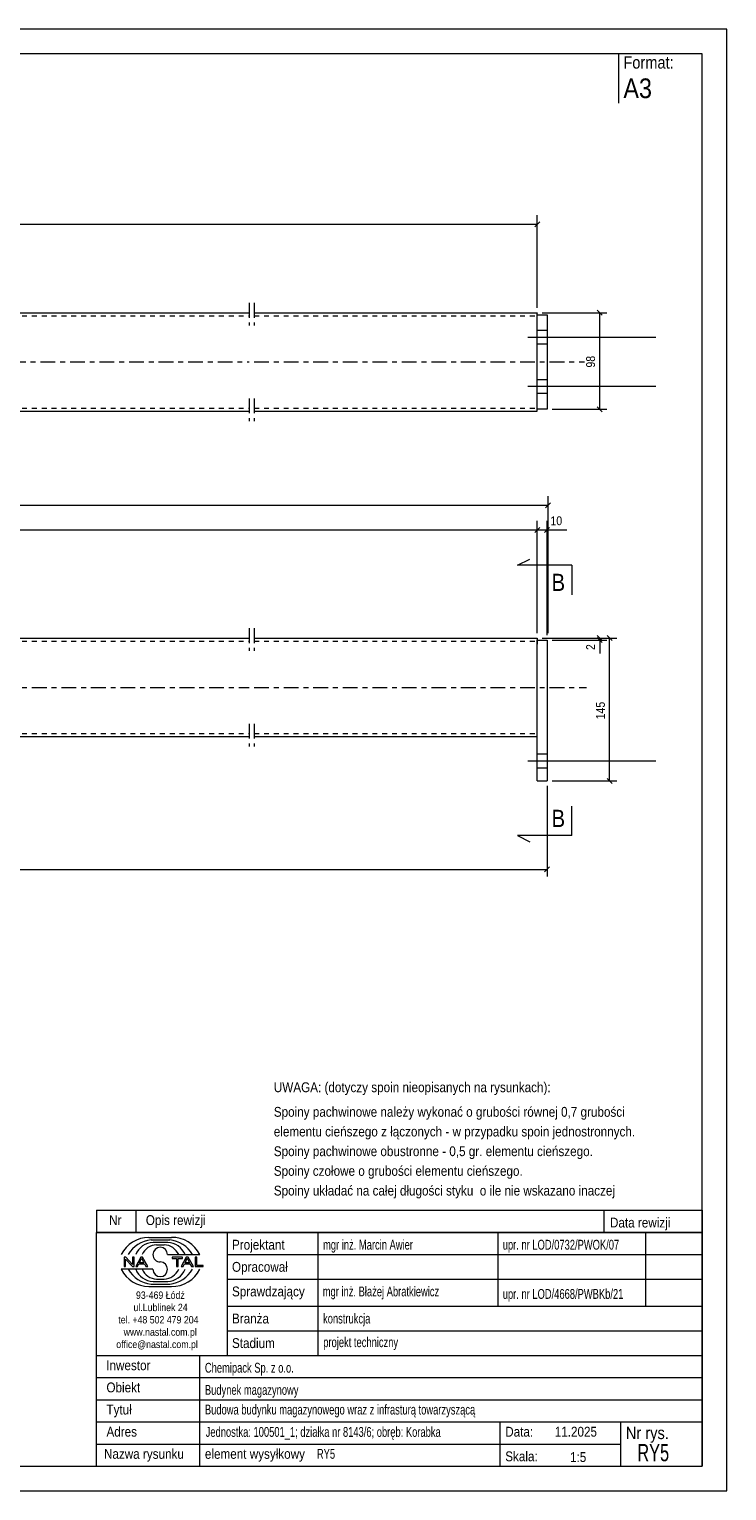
# Model space of a CAD drawing. Header units: millimetres. Extents: x 0 to 420, y 0 to 297.
# Tile 2 of 2: x 278 to 420, y 0 to 297. Entities that reach past the tile are written whole.
import ezdxf

# ---------------------------------------------------------------- set-up
doc = ezdxf.new("R2010")
doc.units = ezdxf.units.MM
for name, pattern in [('XKITLINE00', [0]), ('XKITLINE01', [4, 1, -1, 1, -1]), ('XKITLINE03', [6, 3, -1, 1, -1])]:
    doc.linetypes.add(name, pattern=pattern)
for name, color, linetype, lineweight in [('Arkusz rysunku', 3, 'Continuous', 0), ('Element', 2, 'Continuous', 0), ('Inny typ obiektu', 7, 'Continuous', 0), ('Przekrój', 7, 'Continuous', 0), ('Wymiar', 4, 'Continuous', 0), ('Śruba', 3, 'Continuous', 0)]:
    doc.layers.add(name, color=color, linetype=linetype, lineweight=lineweight)
doc.styles.add('ARIAL', font='ARIAL.TTF')

msp = doc.modelspace()

# ---------------------------------------------------------------- linework, layer by layer
at = {"layer": 'Arkusz rysunku', "linetype": 'XKITLINE00', "lineweight": 0}
for p, q in [((420, 297), (0, 297)), ((420, 297), (415, 297)), ((420, 0), (420, 297)), ((415, 292), (5, 292)), ((415, 5), (415, 292)), ((5, 5), (415, 5)), ((0, 0), (420, 0))]:
    msp.add_line(p, q, dxfattribs=at)
at = {"layer": 'Element', "linetype": 'XKITLINE03', "lineweight": 0}
for p, q in [((323.01, 241.38), (323.01, 236.78)), ((324.02, 241.38), (324.02, 236.78)), ((274.6, 229.38), (323.01, 229.38)), ((324.01, 229.38), (391.08, 229.38)), ((323.01, 221.98), (323.01, 217.38)), ((324.02, 221.98), (324.02, 217.38)), ((323.01, 175.26), (323.01, 170.66)), ((324.02, 175.26), (324.02, 170.66)), ((206.86, 163.26), (323.01, 163.26)), ((324.01, 163.26), (391.51, 163.26)), ((323.01, 155.86), (323.01, 151.26)), ((324.02, 155.86), (324.02, 151.26))]:
    msp.add_line(p, q, dxfattribs=at)
at = {"layer": 'Element', "linetype": 'XKITLINE00', "lineweight": 0}
for p, q in [((206.86, 239.38), (323.01, 239.38)), ((324.01, 239.38), (381.51, 239.38)), ((381.51, 239.29), (381.51, 239.38)), ((381.51, 219.38), (381.51, 239.29)), ((381.51, 238.98), (383.51, 238.98)), ((383.51, 238.98), (383.51, 219.78)), ((383.51, 219.78), (381.51, 219.78)), ((206.86, 219.38), (323.01, 219.38)), ((324.01, 219.38), (381.51, 219.38)), ((206.86, 173.26), (323.01, 173.26)), ((324.01, 173.26), (381.51, 173.26)), ((381.51, 173.26), (381.51, 173.17)), ((381.51, 173.17), (381.51, 172.06)), ((381.51, 172.86), (383.51, 172.86)), ((383.51, 172.86), (383.51, 172.86)), ((383.51, 172.86), (383.51, 144.26)), ((381.51, 153.58), (381.51, 172.06)), ((206.86, 153.26), (323.01, 153.26)), ((324.01, 153.26), (381.51, 153.26)), ((381.51, 144.26), (381.51, 153.58)), ((381.51, 144.26), (381.51, 144.26)), ((381.51, 144.26), (383.51, 144.26)), ((383.51, 144.26), (383.51, 144.26))]:
    msp.add_line(p, q, dxfattribs=at)
at = {"layer": 'Element', "linetype": 'XKITLINE01', "lineweight": 0}
for p, q in [((206.86, 238.78), (323.01, 238.78)), ((324.01, 238.78), (381.51, 238.78)), ((381.51, 239.38), (381.51, 239.29)), ((381.51, 219.78), (381.51, 238.98)), ((206.86, 219.98), (323.01, 219.98)), ((324.01, 219.98), (381.51, 219.98)), ((206.86, 172.66), (323.01, 172.66)), ((324.01, 172.66), (381.51, 172.66)), ((381.51, 173.26), (381.51, 173.26)), ((381.51, 172.06), (381.51, 172.91)), ((381.51, 144.26), (381.51, 172.86)), ((381.51, 153.58), (381.51, 172.86)), ((381.51, 172.86), (381.51, 172.86)), ((383.51, 172.86), (383.51, 144.26)), ((206.86, 153.86), (323.01, 153.86)), ((324.01, 153.86), (381.51, 153.86)), ((381.51, 154.04), (381.51, 154.23)), ((381.51, 153.91), (381.51, 154.04)), ((381.51, 153.86), (381.51, 153.91)), ((381.51, 153.26), (381.51, 153.58))]:
    msp.add_line(p, q, dxfattribs=at)
at = {"layer": 'Inny typ obiektu', "linetype": 'XKITLINE00', "lineweight": 0}
for p, q in [((398, 292), (398, 282)), ((292, 57), (292, 52.5)), ((292, 57), (415, 57)), ((300, 57), (300, 52.5)), ((395, 57), (395, 52.5)), ((415, 57), (415, 52.5)), ((415, 52.5), (292, 52.5)), ((292, 5), (292, 52.5)), ((292, 52.5), (415, 52.5)), ((302.62, 51.49), (307.23, 51.5)), ((303.07, 50.99), (306.86, 51)), ((303.46, 50.49), (306.45, 50.49)), ((318.5, 52.5), (318.5, 27.5)), ((337, 27.5), (337, 52.5)), ((373.5, 52.5), (373.5, 37.5)), ((403.5, 52.5), (403.5, 37.5)), ((415, 52.5), (415, 5)), ((304.2, 49.98), (305.73, 49.99)), ((306.42, 47.99), (312.98, 47.99)), ((318.5, 48), (415, 48)), ((303.43, 45.01), (297, 45.01)), ((297.93, 47.44), (297.57, 47.44)), ((297.57, 47.44), (297.57, 45.56)), ((297.57, 45.56), (297.9, 45.56)), ((297.9, 47.04), (299.29, 45.56)), ((297.9, 45.56), (297.9, 47.04)), ((299.31, 45.96), (297.93, 47.44)), ((299.29, 45.56), (299.65, 45.56)), ((299.65, 47.44), (299.31, 47.44)), ((299.31, 47.44), (299.31, 45.96)), ((299.65, 45.56), (299.65, 47.44)), ((300.96, 47.44), (299.94, 45.56)), ((299.94, 45.56), (300.31, 45.56)), ((300.31, 45.56), (300.61, 46.13)), ((300.61, 46.13), (301.71, 46.13)), ((300.71, 46.33), (301.14, 47.24)), ((301.6, 46.33), (300.71, 46.33)), ((301.33, 47.44), (300.96, 47.44)), ((301.14, 47.24), (301.6, 46.33)), ((302.41, 45.56), (301.33, 47.44)), ((301.71, 46.13), (302.02, 45.56)), ((302.02, 45.56), (302.41, 45.56)), ((309.43, 47.44), (307.34, 47.44)), ((307.34, 47.44), (307.34, 47.22)), ((307.34, 47.22), (308.21, 47.22)), ((308.21, 47.22), (308.21, 45.56)), ((308.21, 45.56), (308.56, 45.56)), ((308.56, 45.56), (308.56, 47.22)), ((308.56, 47.22), (309.43, 47.22)), ((310.21, 47.44), (309.2, 45.56)), ((309.2, 45.56), (309.57, 45.56)), ((309.43, 47.22), (309.43, 47.44)), ((309.57, 45.56), (309.86, 46.13)), ((309.86, 46.13), (310.96, 46.13)), ((309.96, 46.33), (310.39, 47.24)), ((310.86, 46.33), (309.96, 46.33)), ((310.59, 47.44), (310.21, 47.44)), ((310.4, 47.24), (310.39, 47.24)), ((310.4, 47.24), (310.86, 46.33)), ((311.67, 45.56), (310.59, 47.44)), ((310.96, 46.13), (311.27, 45.56)), ((311.27, 45.56), (311.67, 45.56)), ((312.36, 47.44), (312.01, 47.44)), ((312.01, 47.44), (312.01, 45.56)), ((312.01, 45.56), (313.66, 45.56)), ((312.36, 45.78), (312.36, 47.44)), ((313.66, 45.78), (312.36, 45.78)), ((313.66, 45.56), (313.66, 45.78)), ((303.07, 42.01), (306.86, 42)), ((303.46, 42.51), (306.45, 42.51)), ((304.2, 43.02), (305.73, 43.01)), ((318.5, 43), (415, 43)), ((302.62, 41.51), (307.23, 41.5)), ((318.5, 37.5), (415, 37.5)), ((318.5, 32.5), (415, 32.5)), ((292, 27.5), (415, 27.5)), ((313, 5), (313, 27.5)), ((292, 23), (415, 23)), ((292, 18.5), (415, 18.5)), ((292, 14), (415, 14)), ((374, 5), (374, 14)), ((398.5, 5), (398.5, 14)), ((292, 9.5), (398.5, 9.5)), ((292, 5), (415, 5))]:
    msp.add_line(p, q, dxfattribs=at)
for centre, radius, start, end in [((302.72, 45.08), 6.42, 90.8317, 153.0136), ((303.67, 45), 6.02, 95.7347, 150.2266), ((306.22, 46.41), 4.08, 22.7023, 86.7527), ((306.24, 44.98), 6.04, 29.8256, 84.1252), ((307.25, 45.07), 6.43, 27.0191, 90.199), ((303.7, 46.42), 4.07, 93.3428, 157.3393), ((304.33, 46.6), 3.38, 92.229, 155.8008), ((304.92, 47.99), 1.49, 0.0741, 179.9259), ((304.92, 47.99), 1.49, 179.9259, 270), ((305.59, 46.6), 3.39, 24.2351, 87.5913), ((302.72, 47.92), 6.42, 206.9864, 269.1683), ((303.67, 48), 6.02, 209.7734, 264.2653), ((303.7, 46.58), 4.07, 202.6607, 266.6572), ((304.33, 46.4), 3.38, 204.1992, 267.771), ((304.92, 45.01), 1.49, 180.0741, 359.9259), ((304.92, 45), 1.49, 0.0741, 90), ((305.59, 46.4), 3.39, 272.4087, 335.7649), ((306.22, 46.59), 4.08, 273.2473, 337.2977), ((306.24, 48.02), 6.04, 275.8748, 330.1744), ((307.25, 47.93), 6.43, 269.801, 332.9809)]:
    msp.add_arc(centre, radius, start, end, dxfattribs=at)
at = {"layer": 'Przekrój', "linetype": 'XKITLINE00', "lineweight": 0}
for p, q in [((377.51, 188.09), (380.01, 189.34)), ((382.51, 188.09), (377.51, 188.09)), ((388.51, 188.09), (382.51, 188.09)), ((388.51, 188.09), (388.51, 182.09)), ((388.51, 133.13), (388.51, 139.13)), ((377.51, 133.13), (380.01, 131.88)), ((382.51, 133.13), (377.51, 133.13)), ((388.51, 133.13), (382.51, 133.13))]:
    msp.add_line(p, q, dxfattribs=at)
at = {"layer": 'Wymiar', "linetype": 'XKITLINE00', "lineweight": 0}
for p, q in [((381.51, 240.38), (381.51, 259.24)), ((147.78, 257.38), (381.51, 257.38)), ((382.02, 257.89), (381, 256.87)), ((382.51, 239.38), (395.64, 239.38)), ((393.69, 239.89), (394.71, 238.87)), ((394.2, 219.78), (394.2, 239.38)), ((384.51, 219.78), (395.64, 219.78)), ((393.69, 220.29), (394.71, 219.27)), ((383.72, 174.26), (383.72, 202.12)), ((29, 200.26), (383.72, 200.26)), ((384.23, 200.77), (383.21, 199.75)), ((381.51, 174.26), (381.51, 197.12)), ((381.51, 174.26), (381.51, 197.12)), ((383.51, 173.86), (383.51, 197.12)), ((31.2, 195.26), (381.51, 195.26)), ((382.02, 195.77), (381, 194.75)), ((382.02, 195.77), (381, 194.75)), ((381.51, 195.26), (383.51, 195.26)), ((384.02, 195.77), (383.01, 194.75)), ((383.51, 195.26), (387.53, 195.26)), ((383.51, 195.26), (387.53, 195.26)), ((382.51, 173.26), (395.64, 173.26)), ((384.51, 172.86), (395.64, 172.86)), ((384.72, 173.26), (397.64, 173.26)), ((393.69, 173.77), (394.71, 172.75)), ((393.69, 173.37), (394.71, 172.35)), ((394.2, 172.86), (394.2, 173.26)), ((394.2, 172.86), (394.2, 170.17)), ((394.2, 172.86), (394.2, 170.17)), ((395.69, 173.77), (396.71, 172.75)), ((396.2, 144.26), (396.2, 173.26)), ((383.51, 143.26), (383.51, 124.82)), ((384.51, 144.26), (397.64, 144.26)), ((395.69, 144.77), (396.71, 143.75)), ((29.2, 126.26), (383.51, 126.26)), ((384.02, 126.77), (383.01, 125.75))]:
    msp.add_line(p, q, dxfattribs=at)
at = {"layer": 'Śruba', "linetype": 'XKITLINE00', "lineweight": 0}
for p, q in [((383.51, 235.78), (381.51, 235.78)), ((405.61, 234.38), (379.61, 234.38)), ((383.51, 232.98), (381.51, 232.98)), ((383.51, 225.78), (381.51, 225.78)), ((405.61, 224.38), (379.61, 224.38)), ((383.51, 222.98), (381.51, 222.98)), ((383.51, 149.66), (381.51, 149.66)), ((383.51, 149.66), (381.51, 149.66)), ((405.61, 148.26), (379.61, 148.26)), ((405.61, 148.26), (379.61, 148.26)), ((383.51, 146.86), (381.51, 146.86)), ((383.51, 146.86), (381.51, 146.86))]:
    msp.add_line(p, q, dxfattribs=at)

# ---------------------------------------------------------------- texts
at = {"layer": 'Inny typ obiektu', "style": 'ARIAL'}
for s, height, width, p in [('Format:', 2.5, 0.85, (399, 289)), ('A3', 4, 0.85, (399, 283)), ('UWAGA: (dotyczy spoin nieopisanych na rysunkach):', 2, 0.85, (328, 81)), ('Spoiny pachwinowe należy wykonać o grubości równej 0,7 grubości', 2, 0.85, (328, 76)), ('elementu cieńszego z łączonych - w przypadku spoin jednostronnych.', 2, 0.85, (328, 72)), ('Spoiny pachwinowe obustronne - 0,5 gr. elementu cieńszego.', 2, 0.85, (328, 68)), ('Spoiny czołowe o grubości elementu cieńszego.', 2, 0.85, (328, 64)), ('Spoiny układać na całej długości styku  o ile nie wskazano inaczej', 2, 0.85, (328, 60)), ('Nr', 2, 0.85, (294.54, 54)), ('Opis rewizji', 2, 0.85, (302, 54)), ('Data rewizji', 2, 0.85, (396.28, 53.5)), ('Projektant', 2, 0.85, (319.5, 49)), ('mgr inż. Marcin Awier', 2, 0.68, (338, 49)), ('upr. nr LOD/0732/PWOK/07', 2, 0.68, (374.5, 49)), ('Opracował', 2, 0.85, (319.5, 44.5)), ('Sprawdzający', 2, 0.85, (319.5, 39.5)), ('mgr inż. Błażej Abratkiewicz', 2, 0.68, (337.94, 39.5)), ('93-469 Łódź', 1.5, 0.85, (300, 39)), ('upr. nr LOD/4668/PWBKb/21', 2, 0.68, (374.5, 39)), ('ul.Lublinek 24', 1.5, 0.85, (299.5, 36.5)), ('Branża', 2, 0.85, (319.5, 34)), ('konstrukcja', 2, 0.68, (338, 34)), ('tel. +48 502 479 204', 1.5, 0.85, (296.41, 34)), ('www.nastal.com.pl', 1.5, 0.85, (297.5, 31.5)), ('office@nastal.com.pl', 1.5, 0.85, (296, 29)), ('Stadium', 2, 0.85, (319.5, 29)), ('projekt techniczny', 2, 0.68, (338.04, 29.19)), ('Inwestor', 2, 0.85, (293.96, 24.5)), ('Chemipack Sp. z o.o.', 2, 0.68, (314, 24)), ('Obiekt', 2, 0.85, (294, 20)), ('Budynek magazynowy', 2, 0.68, (314, 19.5)), ('Tytuł', 2, 0.85, (294, 15.5)), ('Budowa budynku magazynowego wraz z infrasturą towarzyszącą', 2, 0.68, (314, 15.5)), ('Adres', 2, 0.85, (294, 11)), ('Jednostka: 100501_1; działka nr 8143/6; obręb: Korabka', 2, 0.68, (314.16, 10.96)), ('Data:', 2, 0.85, (375, 11)), ('11.2025', 2, 0.85, (385.06, 11)), ('Nr rys.', 2.5, 0.85, (399.5, 10.5)), ('RY5', 3.5, 0.68, (401.83, 6)), ('Nazwa rysunku', 2, 0.85, (293.5, 6.5)), ('element wysyłkowy', 2, 0.85, (314, 6.5)), ('RY5', 2, 0.68, (336.75, 6.5)), ('Skala:', 2, 0.85, (375, 6)), ('1:5', 2, 0.85, (388.16, 5.85))]:
    msp.add_text(s, height=height, dxfattribs=dict(at, width=width)).set_placement(p)
at = {"layer": 'Przekrój', "style": 'ARIAL', "width": 0.85}
for p in [(384.4, 182.84), (384.4, 134.88)]:
    msp.add_text('B', height=3.5, dxfattribs=at).set_placement(p)
at = {"layer": 'Wymiar', "style": 'ARIAL', "width": 0.85}
for s, p in [('98', (393.24, 228.24)), ('2', (393.24, 170.85)), ('145', (395.24, 156.76))]:
    msp.add_text(s, height=1.8, rotation=90.0002, dxfattribs=at).set_placement(p)
msp.add_text('10', height=1.8, dxfattribs=at).set_placement((384.19, 196.22))

doc.saveas('drawing.dxf')
